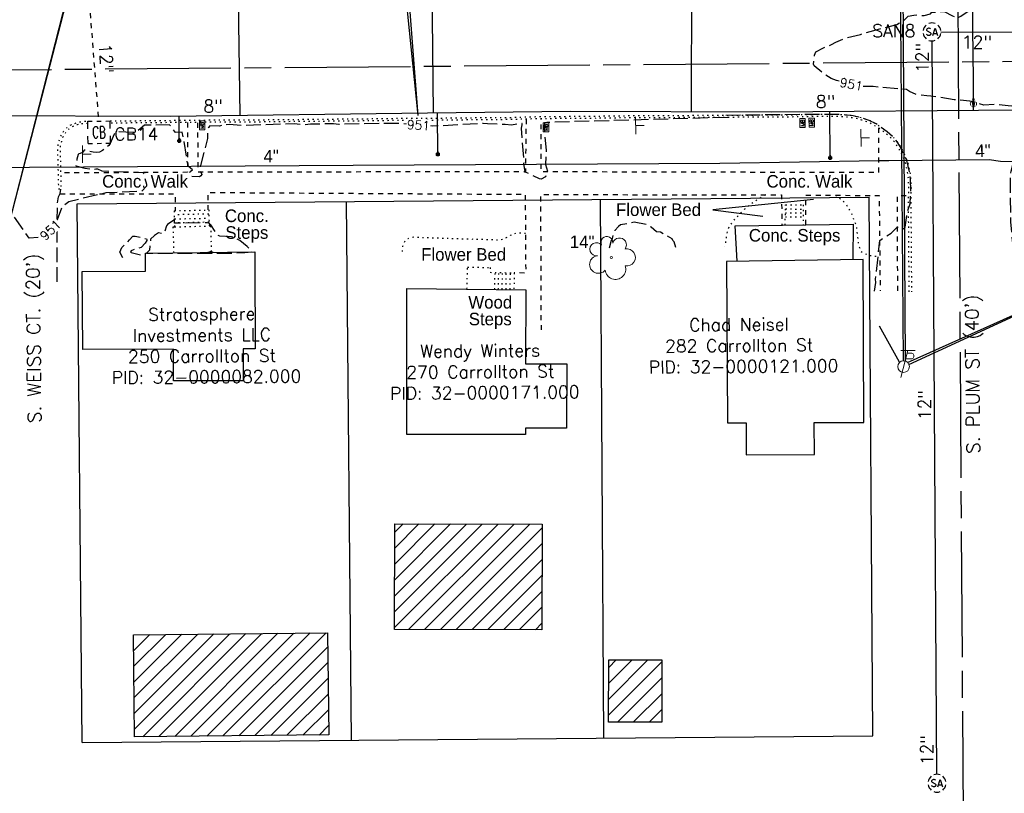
# Model space of a CAD drawing. Extents: x 2300122 to 2305194, y 360020 to 364238.
# Tile 24 of 93: x 2302410 to 2302630, y 360834 to 361006. Entities that reach past the tile are written whole.
import ezdxf
from ezdxf.enums import TextEntityAlignment as Align

# ---------------------------------------------------------------- set-up
doc = ezdxf.new("R2010")
doc.units = 0
doc.header["$LTSCALE"] = 20
doc.header["$MEASUREMENT"] = 0
doc.set_wipeout_variables(frame=1)
for name, pattern in [('CL', [2, 0.3, -0.15, 1.4, -0.15]), ('gasex', [0]), ('OhDOT_USTN1', [0.055, 0.014, -0.041]), ('OhDOT_USTN2', [0.11, 0.069, -0.041]), ('OhDOT_USTN3', [0.22, 0.165, -0.055]), ('OhDOT_USTN5', [0.11, 0.055, -0.055]), ('ohelecex', [0]), ('ohteleex', [0]), ('rowex', [0]), ('sanex', [0]), ('waterex', [0])]:
    doc.linetypes.add(name, pattern=pattern)
for name, color, linetype in [('BD_X_Building', 231, 'Continuous'), ('BD_X_Porch_or_Deck', 7, 'Continuous'), ('DR_X_Cells', 151, 'OhDOT_USTN2'), ('DR_X_Storm_Sewer', 151, 'OhDOT_USTN5'), ('DR_X_Text', 7, 'Continuous'), ('DT_X_Contour_Minor', 136, 'OhDOT_USTN3'), ('DT_X_Contour_Text', 7, 'Continuous'), ('DV_X_Property_Line', 7, 'Continuous'), ('PV_X_Curb', 120, 'OhDOT_USTN1'), ('PV_X_EOP', 7, 'OhDOT_USTN3'), ('PV_X_Steps', 120, 'OhDOT_USTN1'), ('PV_X_Text', 7, 'Continuous'), ('PV_X_Walk', 120, 'OhDOT_USTN5'), ('RD_P_Cells', 7, 'Continuous'), ('RD_X_Cells', 7, 'Continuous'), ('RW_X_CL', 6, 'CL'), ('RW_X_Fee_RW', 6, 'rowex'), ('RW_X_Text', 7, 'Continuous'), ('SN_X_Public', 3, 'Continuous'), ('SV_X_Text_Name', 7, 'Continuous'), ('UT_X_Electric_Cells', 1, 'Continuous'), ('UT_X_Gas', 2, 'gasex'), ('UT_X_Gas_Text', 7, 'Continuous'), ('UT_X_Overhead_Electric', 1, 'ohelecex'), ('UT_X_Overhead_Telecom', 30, 'ohteleex'), ('UT_X_Sanitary_Cells', 3, 'Continuous'), ('UT_X_Sanitary_Line', 3, 'sanex'), ('UT_X_Sanitary_Text', 7, 'Continuous'), ('UT_X_Water', 133, 'waterex'), ('UT_X_Water_Cells', 133, 'Continuous'), ('UT_X_Water_Text', 7, 'Continuous'), ('VG_X_Cells', 3, 'Continuous'), ('VG_X_Flower_Bed', 3, 'OhDOT_USTN1'), ('VG_X_Text', 7, 'Continuous')]:
    doc.layers.add(name, color=color, linetype=linetype)
doc.layers.add('RD_P_Cells (Construction)', color=7, linetype='Continuous', lineweight=0)
doc.styles.add('Simplex Normal (0.14)', font='Simplex.shx')
doc.styles.add('Straight Normal (0.14) Font 30', font='font30.shx', dxfattribs={"height": 0.14})
doc.styles.add('Straight-Normal', font='font30.shx', dxfattribs={"height": 0.14})

# ---------------------------------------------------------------- blocks, each defined once
blk = doc.blocks.new('smh')
at = {"linetype": 'Continuous', "flags": 128}
for points in [[(-0.33, 0.69), (-0.36, 0.71), (-0.4, 0.74), (-0.51, 0.78), (-0.65, 0.8), (-0.75, 0.8), (-0.79, 0.8), (-0.95, 0.76), (-1.09, 0.69), (-1.18, 0.59), (-1.2, 0.49), (-1.2, 0.41), (-1.18, 0.31), (-1.08, 0.22), (-0.38, -0.16), (-0.32, -0.21), (-0.29, -0.26), (-0.27, -0.33), (-0.27, -0.41), (-0.28, -0.48), (-0.29, -0.53), (-0.32, -0.6), (-0.34, -0.65), (-0.37, -0.69), (-0.41, -0.72), (-0.45, -0.75), (-0.5, -0.77), (-0.53, -0.79), (-0.65, -0.8), (-0.82, -0.8), (-0.94, -0.77), (-1.1, -0.69), (-1.2, -0.61)], [(0.21, -0.8), (0.71, 0.8), (1.2, -0.8)], [(1.08, -0.42), (0.34, -0.42)]]:
    blk.add_lwpolyline(points, dxfattribs=at)
at = {"linetype": 'Continuous'}
for start, end in [(130.0806, 170.0721), (70.0577, 110.1061), (10.0169, 50.0392), (190.0169, 230.0392), (250.0577, 290.0473), (310.0114, 350.0264)]:
    blk.add_arc((0, 0), 2, start, end, dxfattribs=at)
blk = doc.blocks.new('ODOT SANITARY MANHOLE')
blk.add_blockref('smh', (0, 0))
blk = doc.blocks.new('GCB-X')
at = {"layer": 'DR_X_Cells', "color": 121, "linetype": 'Continuous'}
for p, q in [((-0.0625, 0.0375), (-0.0375, 0.0375)), ((-0.0625, 0.0125), (-0.0625, 0.0375)), ((-0.0125, 0.0375), (0.0125, 0.0375)), ((0.0375, 0.0375), (0.0625, 0.0375)), ((0.0625, 0.0125), (0.0625, 0.0375)), ((0.0227, 0.0195), (0.0067, 0.0195)), ((0.0067, 0.0195), (0.0067, -0.0205)), ((0.0067, 0.0013), (0.0243, 0.0013)), ((-0.0625, -0.0375), (-0.0625, -0.0125)), ((0.0067, -0.0205), (0.0243, -0.0205)), ((0.0625, -0.0375), (0.0625, -0.0125)), ((-0.0625, -0.0375), (-0.0375, -0.0375)), ((-0.0125, -0.0375), (0.0125, -0.0375)), ((0.0375, -0.0375), (0.0625, -0.0375))]:
    blk.add_line(p, q, dxfattribs=at)
at = {"layer": 'DR_X_Cells', "color": 121, "linetype": 'Continuous', "extrusion": (0, 0, -1)}
for centre, radius, start, end in [((-0.014, 0), 0.0458, 344.8107, 15.1893), ((0.0184, 0.0074), 0.0127, 21.5603, 158.4397), ((-0.0198, 0.0101), 0.00986, 106.9987, 243.1793), ((-0.0199, -0.0096), 0.0117, 112.0547, 247.9453)]:
    blk.add_arc(centre, radius, start, end, dxfattribs=at)
at = {"layer": 'DR_X_Cells', "color": 121, "linetype": 'Continuous'}
blk.add_arc((-0.0184, -0.0073), 0.0127, 201.5603, 338.4397, dxfattribs=at)
blk = doc.blocks.new('ODOT STORM CATCH BASIN SQUARE')
blk.add_blockref('GCB-X', (0, 0))
blk = doc.blocks.new('TREE')
at = {"layer": 'VG_X_Cells', "color": 3, "linetype": 'Continuous', "lineweight": 0}
blk.add_circle((0, 0), 0.012, dxfattribs=at)
for centre, radius, start, end in [((-0.049, 0.168), 0.0658, 354.0047, 205.9741), ((-0.165, 0.093), 0.0735, 39.0625, 279.5412), ((0.091, 0.141), 0.0776, 323.83, 165.0376), ((-0.143, -0.077), 0.0987, 96.1722, 320.5737), ((0.173, 0.002), 0.0957, 259.1453, 101.4596), ((0.047, -0.13), 0.114, 184.9476, 19.4572)]:
    blk.add_arc(centre, radius, start, end, dxfattribs=at)
blk = doc.blocks.new('SGN1P_anno')
at = {"layer": 'SN_X_Public', "color": 3, "linetype": 'Continuous', "lineweight": 0}
for p, q in [((0, 0), (-0.96, 0)), ((0, 0.96), (0, -0.96))]:
    blk.add_line(p, q, dxfattribs=at)
blk = doc.blocks.new('MBP')
at = {"layer": 'RD_P_Cells', "color": 230, "linetype": 'Continuous', "lineweight": 13, "flags": 128}
blk.add_lwpolyline([(-0.1, 0.061), (0.1, 0.061), (0.1, -0.061), (-0.1, -0.061), (-0.1, 0.061)], close=True, dxfattribs=at)
for points in [[(-0.065, -0.04), (-0.065, 0.04), (-0.036, -0.04), (-0.008, 0.04), (-0.008, -0.04)], [(0.051, 0.003), (0.054, 0.007), (0.056, 0.009), (0.057, 0.01), (0.058, 0.012), (0.059, 0.014), (0.06, 0.016), (0.061, 0.02), (0.061, 0.022), (0.061, 0.025), (0.061, 0.029), (0.059, 0.032), (0.057, 0.034), (0.054, 0.037), (0.052, 0.038), (0.05, 0.039), (0.047, 0.04), (0.016, 0.04), (0.016, -0.04), (0.051, -0.04), (0.055, -0.037), (0.059, -0.034), (0.062, -0.029), (0.064, -0.024), (0.065, -0.018), (0.065, -0.014), (0.064, -0.01), (0.061, -0.005), (0.058, -0.001), (0.051, 0.003), (0.016, 0.003)]]:
    blk.add_lwpolyline(points, dxfattribs=at)
at = {"layer": 'RD_P_Cells (Construction)', "color": 230, "linetype": 'Continuous', "lineweight": 30}
blk.add_point((0, 0), dxfattribs=at)
blk = doc.blocks.new('ODOT MISC MAILBOX')
blk.add_blockref('MBP', (0, 0))
blk = doc.blocks.new('WSS')
at = {"layer": 'Defpoints', "color": 133, "linetype": 'Continuous', "lineweight": 30}
blk.add_point((0, 0), dxfattribs=at)
at = {"layer": 'UT_X_Water_Cells', "color": 133, "linetype": 'Continuous', "lineweight": 0}
for p, q in [((0.032, 0.106), (-0.032, 0.106)), ((0, 0.074), (0, 0.138)), ((0.02, 0.008), (0.055, -0.01))]:
    blk.add_line(p, q, dxfattribs=at)
at = {"layer": 'UT_X_Water_Cells', "color": 133, "linetype": 'Continuous', "lineweight": 0, "flags": 128}
for points in [[(-0.059, 0.045), (-0.074, 0.03), (-0.074, -0.03), (-0.059, -0.045)], [(-0.055, 0.035), (-0.041, -0.041), (-0.027, 0.035), (-0.013, -0.041), (0.001, 0.035)], [(0.045, 0.059), (0.03, 0.074), (-0.03, 0.074), (-0.045, 0.059)], [(0.059, -0.045), (0.074, -0.03), (0.074, 0.03), (0.059, 0.045)], [(-0.045, -0.059), (-0.03, -0.074), (0.03, -0.074), (0.045, -0.059)]]:
    blk.add_lwpolyline(points, dxfattribs=at)
at = {"layer": 'UT_X_Water_Cells', "color": 133, "linetype": 'Continuous', "lineweight": 0, "extrusion": (0, 0, -1)}
for centre, radius, start, end in [((-0.028, 0.02), 0.0135, 303.6324, 53.7413), ((-0.039, -0.005), 0.04, 61.3463, 118.6537), ((-0.037, -0.009), 0.0316, 235.6037, 316.3305), ((-0.044, -0.022), 0.017, 132.0642, 228.5117)]:
    blk.add_arc(centre, radius, start, end, dxfattribs=at)
blk = doc.blocks.new('WGV')
at = {"layer": 'Defpoints', "color": 133, "linetype": 'Continuous', "lineweight": 30}
blk.add_point((0, 0), dxfattribs=at)
at = {"layer": 'UT_X_Water_Cells', "color": 133, "linetype": 'Continuous', "lineweight": 0}
for p, q in [((0.032, 0.102), (-0.032, 0.102)), ((0, 0.07), (0, 0.134))]:
    blk.add_line(p, q, dxfattribs=at)
at = {"layer": 'UT_X_Water_Cells', "color": 133, "linetype": 'Continuous', "lineweight": 0, "flags": 128}
blk.add_lwpolyline([(-0.032, 0.041), (-0.016, -0.045), (0, 0.041), (0.016, -0.045), (0.032, 0.041)], dxfattribs=at)
at = {"layer": 'UT_X_Water_Cells', "color": 133, "linetype": 'Continuous', "lineweight": 0, "extrusion": (0, 0, -1)}
blk.add_arc((0, 0), 0.07, 330.0184, 29.9816, dxfattribs=at)
at = {"layer": 'UT_X_Water_Cells', "color": 133, "linetype": 'Continuous', "lineweight": 0}
for start, end in [(60.0184, 120.0157), (330.0184, 29.9816), (239.9843, 299.9816)]:
    blk.add_arc((0, 0), 0.07, start, end, dxfattribs=at)
blk = doc.blocks.new('ODOT Elec Tele Pole')
at = {"layer": 'UT_X_Electric_Cells', "linetype": 'Continuous', "lineweight": 13}
for p, q in [((0.128, 0.18), (-0.032, 0.18)), ((0.048, 0.18), (-0.032, -0.12)), ((0.04, 0.15), (0.083, 0.15)), ((0.023, 0.086), (0.083, 0.086))]:
    blk.add_line(p, q, dxfattribs=at)
at = {"layer": 'UT_X_Electric_Cells', "linetype": 'Continuous', "lineweight": 0}
blk.add_circle((0, 0), 0.065, dxfattribs=at)
at = {"layer": 'UT_X_Electric_Cells', "linetype": 'Continuous', "lineweight": 13, "extrusion": (0, 0, -1)}
blk.add_arc((-0.083, 0.118), 0.0319, 88.8767, 271.1233, dxfattribs=at)

msp = doc.modelspace()

# ---------------------------------------------------------------- hatches: boundary and pattern name
at = {"layer": 'BD_X_Building'}
h = msp.add_hatch(dxfattribs=at)
h.set_pattern_fill('ANSI31', color=256, scale=20)
h.paths.add_polyline_path([(2302494, 360893.79), (2302526.83, 360893.73), (2302526.79, 360870.21), (2302493.97, 360870.27)])
h = msp.add_hatch(dxfattribs=at)
h.set_pattern_fill('ANSI31', color=256, scale=20)
h.paths.add_polyline_path([(2302435.73, 360869.08), (2302479.04, 360869.53), (2302479.27, 360846.77), (2302435.96, 360846.33)])
h = msp.add_hatch(dxfattribs=at)
h.set_pattern_fill('ANSI31', color=256, scale=20)
h.paths.add_polyline_path([(2302541.69, 360863.5), (2302553.51, 360863.48), (2302553.49, 360849.6), (2302541.67, 360849.62)])

# ---------------------------------------------------------------- linework, layer by layer
for points in [[(2302462.87, 360932.77), (2302460.21, 360932.76), (2302460.24, 360925.69), (2302444.71, 360925.63), (2302444.68, 360932.69), (2302424.48, 360932.61), (2302424.34, 360950), (2302438.46, 360950.09), (2302438.41, 360954.1), (2302462.83, 360954.38), (2302462.79, 360951.47), (2302462.87, 360932.77)], [(2302572.3, 360916.3), (2302572.32, 360909.2), (2302587.52, 360909.25), (2302587.49, 360916.36), (2302598.57, 360916.4), (2302598.43, 360952.73), (2302567.91, 360952.28), (2302568.16, 360916.29), (2302572.3, 360916.3)], [(2302523.13, 360913.67), (2302496.66, 360913.71), (2302496.71, 360946.21), (2302523.18, 360945.97), (2302523.15, 360929.48), (2302532.33, 360929.47), (2302532.31, 360915.08), (2302523.13, 360915.09), (2302523.13, 360913.67)], [(2302494, 360893.79), (2302526.83, 360893.73), (2302526.79, 360870.21), (2302493.97, 360870.27)], [(2302435.73, 360869.08), (2302479.04, 360869.53), (2302479.27, 360846.77), (2302435.96, 360846.33)], [(2302541.69, 360863.5), (2302553.51, 360863.48), (2302553.49, 360849.6), (2302541.67, 360849.62)]]:
    msp.add_lwpolyline(points, close=True, dxfattribs=at)
at = {"layer": 'BD_X_Porch_or_Deck'}
msp.add_lwpolyline([(2302570.32, 360952.33), (2302569.86, 360960.21), (2302596.16, 360960.56), (2302596.1, 360952.7)], dxfattribs=at)
at = {"layer": 'DR_X_Storm_Sewer', "flags": 128}
msp.add_lwpolyline([(2302426.1, 361007.55), (2302427.98, 360983.52)], dxfattribs=at)
at = {"layer": 'DT_X_Contour_Minor', "flags": 128}
for points, elevation in [([(2302632.43, 360945.61), (2302632.47, 360946.49), (2302631.83, 360955.67), (2302631.31, 360961.12), (2302631.22, 360966.39), (2302631.25, 360971.07), (2302631.35, 360972.37), (2302631.83, 360974.09), (2302632.34, 360975.17), (2302632.48, 360975.32), (2302632.92, 360975.34), (2302634.28, 360976.15), (2302634.92, 360977.16), (2302634.88, 360977.89), (2302635.76, 360979.01), (2302637.7, 360980.88), (2302638.09, 360981.51), (2302639.29, 360982.43), (2302640.75, 360983.31), (2302641.06, 360983.58), (2302640.35, 360984.26), (2302637.35, 360986.73), (2302634.3, 360987.36), (2302633.57, 360987.37), (2302631.35, 360986.86), (2302628.3, 360987.24), (2302625.27, 360987.08), (2302622.17, 360988), (2302618.71, 360988.3), (2302613.51, 360989.11), (2302612.56, 360989.15), (2302610.25, 360989.46), (2302608.7, 360990.15), (2302608.03, 360990.55), (2302600.61, 360991.21), (2302597.94, 360991.28), (2302596.2, 360991.62), (2302592.45, 360992.59), (2302591.24, 360992.99), (2302589.34, 360994.27), (2302587.48, 360995.88), (2302587.34, 360996.21), (2302587.43, 360997.51), (2302587.57, 360998.2), (2302587.85, 360998.98), (2302589.53, 360999.86), (2302591.37, 361000.58), (2302592.27, 361001.11), (2302594.51, 361002.08), (2302597.81, 361002.86), (2302600.76, 361003.73), (2302605.93, 361005.05), (2302607.47, 361005.96), (2302608.43, 361006.88), (2302609.66, 361007.12), (2302610.53, 361007.19), (2302611.29, 361007.07), (2302612, 361007.1), (2302613.44, 361007.4), (2302613.71, 361007.78), (2302616.43, 361007.97), (2302618.3, 361007.01), (2302619.38, 361006.59), (2302620.13, 361006.89), (2302622.25, 361008.32), (2302622.36, 361008.49), (2302625.05, 361010.27), (2302625.89, 361010.63), (2302628.21, 361011.38), (2302631.12, 361011.81), (2302633.42, 361011.82), (2302634.53, 361011.75), (2302637.16, 361010.71), (2302641.73, 361009.57), (2302643.37, 361009.93), (2302644.52, 361009.57), (2302645.34, 361009.22), (2302646.55, 361008.41), (2302646.57, 361008.21), (2302649.04, 361007.06), (2302650.82, 361007.22), (2302653.07, 361007.25), (2302655.03, 361008.72), (2302656.15, 361008.83), (2302657.34, 361009.08), (2302658.8, 361009.51), (2302659.87, 361009.94), (2302659.94, 361010.1), (2302658.89, 361010.26), (2302648.52, 361009.9), (2302647.02, 361010.18), (2302643.26, 361011.22), (2302640.68, 361012.43), (2302639.06, 361013.48), (2302637, 361015.18), (2302635.45, 361016.71), (2302635.37, 361017.23), (2302635.4, 361017.55), (2302635.33, 361017.72), (2302634.93, 361017.94), (2302634.72, 361018.23), (2302634.97, 361018.84), (2302634.83, 361019.52), (2302634.52, 361020.33), (2302635.07, 361022.13), (2302634.28, 361022.65), (2302633.29, 361023.52), (2302633.05, 361024.58), (2302632.93, 361024.77), (2302631.6, 361025.37), (2302631.11, 361026.66), (2302630.94, 361027.81), (2302630.49, 361028.81), (2302630.37, 361031.06), (2302630.32, 361036.22), (2302630.38, 361036.91), (2302630.36, 361042.51), (2302630.49, 361044.3), (2302630.45, 361044.69), (2302630.34, 361044.91), (2302630.23, 361044.94), (2302629.69, 361044.57), (2302628.59, 361043.35), (2302625.68, 361043.2), (2302625.35, 361043.1), (2302624.46, 361041.66), (2302623.56, 361039.78), (2302622.29, 361038.01), (2302619.4, 361034.35), (2302618.63, 361035.14), (2302617.61, 361035.87), (2302616.4, 361036.21), (2302614.06, 361037.99), (2302613.81, 361038.27), (2302612.8, 361040.51), (2302611.67, 361042.5), (2302611.22, 361043.6)], 951), ([(2302600.91, 360945.67), (2302601.23, 360947.59), (2302601.18, 360948.29), (2302602.08, 360956.92), (2302604.6, 360958.6), (2302605.97, 360959.9), (2302606.2, 360959.93), (2302607.41, 360959.52), (2302607.74, 360959.89), (2302608.2, 360963.19), (2302608.88, 360965.07), (2302609.03, 360968.04), (2302608.97, 360970.52), (2302608.8, 360971.86), (2302608.15, 360974.72), (2302606.66, 360977.84), (2302605.94, 360978.95), (2302604.96, 360980.08), (2302603.74, 360981.16), (2302601.29, 360982.92), (2302599.76, 360983.68), (2302597.8, 360984.33), (2302596.19, 360984.7), (2302593.28, 360985.01), (2302589.04, 360985.04), (2302567.73, 360984.79), (2302568.33, 360984.62), (2302568.32, 360984.36), (2302527.88, 360983.24), (2302527.37, 360983.15), (2302527.29, 360981.8), (2302527.74, 360977.04), (2302527.58, 360973.86), (2302528.08, 360972.17), (2302527.58, 360971.09), (2302526.6, 360970.62), (2302526.29, 360970.66), (2302523.1, 360972.17), (2302522.9, 360972.21), (2302523.09, 360972.25), (2302522.8, 360974.12), (2302522.85, 360974.29), (2302522.25, 360981.95), (2302522.39, 360982.73), (2302522.37, 360983), (2302522.14, 360983.04), (2302520, 360982.6), (2302518.64, 360982.78), (2302514.68, 360982.9), (2302513.72, 360983.03), (2302502.45, 360982.38), (2302494.75, 360983), (2302491.66, 360983.02), (2302481.53, 360982.79), (2302480.34, 360982.94), (2302475.18, 360982.85), (2302473.74, 360982.67), (2302471.56, 360982.94), (2302459.87, 360982.55), (2302457.12, 360982.77), (2302456.41, 360982.72), (2302454.93, 360982.44), (2302452.76, 360982.51), (2302452.48, 360982.1), (2302452.32, 360981.58), (2302452.25, 360979.67), (2302450.45, 360972.58), (2302450.54, 360972.34), (2302450.78, 360972.19), (2302451.01, 360971.65), (2302450.8, 360971.33), (2302450.5, 360971.1), (2302448.72, 360971.17), (2302448.52, 360971.41), (2302448.35, 360972.09), (2302448.39, 360972.3), (2302448.93, 360972.7), (2302447.96, 360973.48), (2302447.92, 360974.01), (2302447.79, 360974.23), (2302447.05, 360979.15), (2302446.58, 360981.1), (2302445.12, 360980.97), (2302444, 360982.46), (2302443.76, 360982.67), (2302438.95, 360982.66), (2302438.24, 360982.6), (2302436.43, 360981.14), (2302435.64, 360980.97), (2302432.22, 360981.15), (2302431.84, 360981.08), (2302431.46, 360980.63), (2302430.53, 360978.54), (2302430.24, 360978.09), (2302428.83, 360977), (2302428.2, 360976.62), (2302427.47, 360976.57), (2302426.74, 360976.64), (2302424.76, 360977.07), (2302424.4, 360976.57), (2302423.9, 360976.29), (2302423.59, 360976.21), (2302423.42, 360976.06), (2302423.14, 360975.03), (2302423.13, 360974.46), (2302422.89, 360973.59), (2302424.89, 360973.08), (2302426.73, 360972.76), (2302427.34, 360972.92), (2302427.72, 360972.93), (2302428.7, 360972.42), (2302438.42, 360972.08), (2302437.95, 360971.95), (2302438.66, 360969.45), (2302438.69, 360969.07), (2302437.57, 360967.92), (2302429.57, 360967.53), (2302421.33, 360965.57), (2302420.22, 360964.73), (2302419.83, 360964.33), (2302418.78, 360961.54), (2302417.24, 360959.24), (2302416.47, 360958.46), (2302415.4, 360957.7), (2302412.51, 360957.44), (2302409.11, 360962.29), (2302407.46, 360964.33), (2302406.67, 360964.82), (2302406.65, 360964.7), (2302406.62, 360964.95), (2302406.36, 360965.33), (2302405.4, 360965.54), (2302396.6, 360966.86), (2302396.39, 360966.96), (2302396.34, 360968.81), (2302396.25, 360969.1), (2302394.48, 360970.19), (2302393.17, 360970.89), (2302392.14, 360971.63), (2302392.01, 360971.94), (2302392.14, 360972.12), (2302392.62, 360972.35), (2302394.2, 360972.62), (2302398.94, 360973.09), (2302404.42, 360973.75), (2302404.08, 360974.74), (2302404.76, 360977.65), (2302404.73, 360978.02), (2302404.57, 360978.53), (2302404.39, 360978.8), (2302404.09, 360979.03), (2302400.54, 360979.79), (2302398.71, 360980.49), (2302396.81, 360980.44), (2302395.72, 360980.22), (2302394.86, 360980.15), (2302393.35, 360980.23), (2302391.33, 360979.97), (2302389.58, 360980.29), (2302389.23, 360980.24), (2302388.83, 360979.14), (2302387.41, 360973.37), (2302386.37, 360973.37), (2302385.56, 360973.56), (2302385.16, 360974.27), (2302384.06, 360977.2), (2302383.49, 360979.79), (2302383.04, 360980.28), (2302382.55, 360980.63), (2302381.54, 360980.58), (2302378.62, 360980.68), (2302376.96, 360981.41), (2302373.98, 360981.28), (2302373.02, 360980.52), (2302371.94, 360980.5), (2302371.06, 360980.64), (2302369.98, 360980.61), (2302368.5, 360980.89), (2302360.26, 360980.86), (2302358.84, 360981.28), (2302356.78, 360981.23), (2302355.32, 360980.82), (2302354.28, 360980.86), (2302352.89, 360980.31), (2302351.9, 360980.29), (2302349.36, 360979.78), (2302348.66, 360979.78), (2302345.98, 360979.44), (2302345.71, 360979.6), (2302344.02, 360979.06), (2302343.6, 360979.02), (2302343.19, 360979.17), (2302342.13, 360979.87), (2302340.88, 360979.72), (2302336.54, 360980.18), (2302334.61, 360979.62), (2302333.93, 360979.69), (2302333.58, 360979.63), (2302331.11, 360978.22), (2302330.65, 360978.02), (2302330.52, 360978.04), (2302330.54, 360977.07), (2302330.68, 360976.51), (2302331.94, 360974.75), (2302333.07, 360974.23), (2302332.96, 360974.04), (2302339.18, 360971.68), (2302342.32, 360973.73), (2302342.6, 360973.73), (2302343.52, 360973.41), (2302345.39, 360973.43), (2302349.15, 360972.09), (2302349.31, 360971.87), (2302361.38, 360971.9), (2302363.32, 360971.78), (2302367.14, 360970.48), (2302368.06, 360970.36), (2302371.32, 360970.66), (2302376.04, 360971.9), (2302379.54, 360972.02), (2302379.76, 360971.92), (2302379.48, 360969.09), (2302379.36, 360968.56), (2302379.14, 360968.27), (2302378.01, 360968.35), (2302377.74, 360968.28), (2302375.63, 360966.89), (2302372.92, 360966.75), (2302372.63, 360966.67), (2302362.34, 360966.44), (2302352.63, 360966.38), (2302352.39, 360966.5), (2302351.9, 360966.55), (2302342.74, 360966.45), (2302335.82, 360966.5), (2302333.21, 360966.32), (2302333.04, 360965.87), (2302332.86, 360964.64), (2302331.2, 360966.08), (2302330.12, 360966.09), (2302329.27, 360966.22), (2302310.05, 360966.03), (2302301.83, 360965.68), (2302300.6, 360965.7), (2302299.14, 360965.6), (2302287.43, 360965.63), (2302281.81, 360965.46), (2302280.56, 360965.1), (2302279.78, 360964.73), (2302279.08, 360964.75), (2302278.89, 360964.6), (2302278.9, 360964.89), (2302272.48, 360964.78), (2302272.46, 360964.47), (2302272.2, 360964.61), (2302272.23, 360964.47), (2302271.65, 360964.4), (2302271.16, 360964.7), (2302269.58, 360965.41), (2302264.77, 360965.39), (2302259.67, 360965.26), (2302257.94, 360965.11), (2302256.44, 360965.18), (2302249.23, 360964.86), (2302243.14, 360964.39), (2302242.27, 360963.72), (2302241.82, 360963.22), (2302241.67, 360962.79), (2302241.76, 360957.89), (2302241.48, 360956.68), (2302241.37, 360954.99), (2302241.33, 360947.84), (2302241.58, 360943.73), (2302241.43, 360941.79)], 951), ([(2302556.61, 360955.39), (2302556.26, 360956.63), (2302555.98, 360956.93), (2302555.8, 360957.27), (2302553.24, 360958.77), (2302552.33, 360958.88), (2302551.13, 360959.91), (2302550.1, 360960.46), (2302547.32, 360961), (2302544.29, 360960.4), (2302543.88, 360960.07), (2302543.08, 360959.15), (2302542.73, 360958.54), (2302542.38, 360957.04), (2302542.21, 360956.91), (2302541.79, 360955.23)], 951), ([(2302433.37, 360953.1), (2302432.7, 360954.33), (2302433.13, 360955.34), (2302434.91, 360957.07), (2302435.65, 360957.88), (2302436.15, 360957.91), (2302437.93, 360957.56), (2302438.65, 360957.27), (2302438.75, 360957.16), (2302438.74, 360956.96), (2302438.37, 360956.35), (2302437.48, 360955.38), (2302436.17, 360955.07), (2302435.28, 360954.61), (2302435.09, 360954.42), (2302435.24, 360954.29), (2302438.42, 360953.41)], 952)]:
    msp.add_lwpolyline(points, dxfattribs=dict(at, elevation=elevation))
for points, elevation in [([(2302444.73, 360961.43), (2302443.31, 360960.48), (2302443.13, 360960.2), (2302442.67, 360958.81), (2302442.47, 360958.45), (2302441.33, 360958.63), (2302440.46, 360958.07), (2302439.58, 360957.2), (2302439.32, 360954.8), (2302438.68, 360954.1), (2302457.33, 360954.12), (2302460.56, 360954.24), (2302462.13, 360954.42), (2302462.02, 360954.68), (2302461.09, 360955.61), (2302459.45, 360956.95), (2302457.64, 360957.77), (2302455.01, 360957.93), (2302454.58, 360958.03), (2302453.02, 360960.41), (2302452.9, 360960.39), (2302452.6, 360960.79), (2302452.19, 360960.9), (2302445.85, 360960.77), (2302444.92, 360960.82), (2302444.9, 360961.73), (2302444.73, 360961.43)], 952), ([(2302453.18, 360954.45), (2302453.5, 360954.29), (2302452.37, 360954.28), (2302453.1, 360954.55), (2302453.18, 360954.45)], 953)]:
    msp.add_lwpolyline(points, close=True, dxfattribs=dict(at, elevation=elevation))
at = {"layer": 'DV_X_Property_Line'}
for points in [[(2302539.76, 360966.07), (2302540.54, 360846.07)], [(2302483.19, 360965.6), (2302484.31, 360845.6)]]:
    msp.add_lwpolyline(points, dxfattribs=at)
at = {"layer": 'PV_X_Curb', "flags": 128}
for points in [[(2302425.57, 360982.99), (2302425.45, 360982.99), (2302425.34, 360983.04), (2302424.42, 360982.95), (2302423.67, 360982.81), (2302423.18, 360982.68), (2302422.63, 360982.49), (2302422.06, 360982.26), (2302421.69, 360982.05), (2302421.34, 360981.77), (2302420.97, 360981.38), (2302420.58, 360980.91), (2302420.28, 360980.43), (2302420, 360979.91), (2302419.69, 360979.01), (2302419.5, 360978.32), (2302419.43, 360977.82), (2302419.41, 360977.42), (2302419.4, 360977.02), (2302419.47, 360974.57), (2302419.61, 360968.38), (2302419.11, 360968.37), (2302418.97, 360974.55), (2302418.9, 360977.01), (2302418.91, 360977.43), (2302418.93, 360977.87), (2302419.01, 360978.42), (2302419.21, 360979.15), (2302419.54, 360980.11), (2302419.84, 360980.68), (2302420.18, 360981.21), (2302420.59, 360981.71), (2302421, 360982.14), (2302421.41, 360982.47), (2302421.85, 360982.71), (2302422.46, 360982.96), (2302423.03, 360983.15), (2302423.55, 360983.3), (2302424.35, 360983.45), (2302425.44, 360983.55), (2302425.57, 360983.49)], [(2302430.56, 360983.56), (2302430.75, 360983.56), (2302436.6, 360983.63), (2302442.06, 360983.67), (2302442.16, 360983.66), (2302442.31, 360983.67), (2302445.02, 360983.72), (2302448.14, 360983.72), (2302449.89, 360983.76), (2302452.11, 360983.78), (2302455.62, 360983.8), (2302458.27, 360983.81), (2302460.71, 360983.78), (2302462.67, 360983.8), (2302465.41, 360983.86), (2302467.34, 360983.88), (2302472.99, 360983.93), (2302480.41, 360984), (2302488.66, 360984.08), (2302494.8, 360984.16), (2302502.72, 360984.2), (2302512.72, 360984.31), (2302513.53, 360984.32), (2302519.64, 360984.36), (2302521.43, 360984.43), (2302526.35, 360984.55), (2302536.35, 360984.63), (2302538.52, 360984.65), (2302546.54, 360984.76), (2302549.66, 360984.78), (2302554.97, 360984.79), (2302563.96, 360984.84), (2302571.19, 360984.88), (2302581.19, 360984.92), (2302584.85, 360984.99), (2302589.02, 360985.07), (2302591.99, 360985.05), (2302592.91, 360985.05), (2302594.1, 360984.99), (2302595.64, 360984.82), (2302596.66, 360984.65), (2302598.25, 360984.24), (2302599.93, 360983.64), (2302601.29, 360982.94), (2302602.94, 360981.83), (2302604.09, 360980.91), (2302605.05, 360980.02), (2302605.95, 360978.97), (2302606.61, 360977.99), (2302607.61, 360976.05), (2302608.12, 360974.91), (2302608.35, 360974.16), (2302608.68, 360972.75), (2302608.91, 360971.32), (2302609, 360970.48), (2302609.04, 360969.47), (2302609.08, 360968.07), (2302609.04, 360967.53), (2302609.04, 360967.47), (2302609.04, 360967.27), (2302608.98, 360966.1), (2302609.02, 360962.03), (2302609.07, 360959), (2302609.07, 360957.69), (2302609.08, 360954.51), (2302609.12, 360950.87), (2302609.18, 360945.49)], [(2302608.68, 360945.49), (2302608.62, 360950.86), (2302608.58, 360954.5), (2302608.57, 360957.69), (2302608.57, 360958.99), (2302608.52, 360962.02), (2302608.48, 360966.11), (2302608.54, 360967.28), (2302608.54, 360967.47), (2302608.54, 360967.55), (2302608.58, 360968.08), (2302608.54, 360969.46), (2302608.5, 360970.45), (2302608.42, 360971.25), (2302608.19, 360972.65), (2302607.87, 360974.03), (2302607.65, 360974.74), (2302607.16, 360975.83), (2302606.18, 360977.74), (2302605.55, 360978.67), (2302604.69, 360979.68), (2302603.76, 360980.53), (2302602.64, 360981.43), (2302601.03, 360982.51), (2302599.73, 360983.18), (2302598.11, 360983.76), (2302596.56, 360984.16), (2302595.58, 360984.32), (2302594.06, 360984.49), (2302592.89, 360984.55), (2302591.99, 360984.55), (2302589.03, 360984.57), (2302584.86, 360984.49), (2302581.19, 360984.42), (2302571.19, 360984.38), (2302563.97, 360984.34), (2302554.97, 360984.29), (2302549.66, 360984.28), (2302546.54, 360984.26), (2302538.53, 360984.15), (2302536.35, 360984.13), (2302526.36, 360984.05), (2302521.45, 360983.93), (2302519.66, 360983.86), (2302513.54, 360983.82), (2302512.72, 360983.81), (2302502.72, 360983.7), (2302494.81, 360983.66), (2302488.66, 360983.58), (2302480.42, 360983.5), (2302472.99, 360983.43), (2302467.35, 360983.38), (2302465.41, 360983.36), (2302462.68, 360983.3), (2302460.71, 360983.28), (2302458.27, 360983.31), (2302455.62, 360983.3), (2302452.12, 360983.28), (2302449.9, 360983.26), (2302448.14, 360983.22), (2302445.02, 360983.22), (2302442.33, 360983.17), (2302442.15, 360983.16), (2302442.04, 360983.17), (2302436.61, 360983.13), (2302430.76, 360983.06), (2302430.57, 360983.06)]]:
    msp.add_lwpolyline(points, dxfattribs=at)
at = {"layer": 'PV_X_EOP', "flags": 128}
msp.add_lwpolyline([(2302418.76, 360947.7), (2302418.76, 360957.7), (2302418.76, 360961.56), (2302418.85, 360965.35), (2302419.08, 360966.67), (2302419.43, 360967.43), (2302419.54, 360968.38)], dxfattribs=at)
at = {"layer": 'PV_X_Steps'}
for points in [[(2302581.02, 360960.36), (2302581.08, 360964.88), (2302585.04, 360964.86), (2302585.02, 360960.41)], [(2302581.07, 360963.96), (2302585.03, 360963.93)], [(2302444.8, 360954.21), (2302444.62, 360959.95), (2302444.95, 360959.96), (2302444.89, 360963.58), (2302452.54, 360963.73), (2302452.62, 360960.17), (2302452.94, 360960.18), (2302453.11, 360954.29)], [(2302452.56, 360962.82), (2302444.91, 360962.66)], [(2302444.92, 360961.74), (2302452.58, 360961.91)], [(2302581.05, 360962.22), (2302585.02, 360962.2)], [(2302581.06, 360963.08), (2302585.03, 360963.06)], [(2302452.6, 360961.01), (2302444.94, 360960.81)], [(2302444.95, 360959.96), (2302452.62, 360960.17)], [(2302510.09, 360946.09), (2302510.24, 360951), (2302515.27, 360950.92), (2302515.25, 360949.84), (2302520.62, 360949.72), (2302520.55, 360946)], [(2302516.26, 360946.03), (2302516.36, 360949.82)], [(2302517.08, 360946.03), (2302517.17, 360949.8)], [(2302517.93, 360946.02), (2302518.02, 360949.78)], [(2302518.8, 360946.01), (2302518.85, 360949.76)], [(2302519.72, 360946), (2302519.77, 360949.74)]]:
    msp.add_lwpolyline(points, dxfattribs=at)
at = {"layer": 'PV_X_Walk', "flags": 128}
for points in [[(2302523.27, 360983.98), (2302523.14, 360973.99), (2302523.11, 360972.23), (2302513.11, 360972.22), (2302503.11, 360972.21), (2302493.11, 360972.2), (2302483.11, 360972.19), (2302473.11, 360972.18), (2302463.11, 360972.16), (2302453.11, 360972.15), (2302450.18, 360972.15), (2302450.13, 360982.15), (2302450.12, 360983.26)], [(2302601.79, 360982), (2302601.79, 360972.05), (2302591.79, 360972.07), (2302581.79, 360972.1), (2302571.79, 360972.12), (2302561.79, 360972.14), (2302551.79, 360972.17), (2302541.79, 360972.19), (2302531.79, 360972.21), (2302526.62, 360972.23), (2302526.64, 360982.23), (2302526.65, 360984.05)], [(2302447.77, 360983.22), (2302447.77, 360973.22), (2302447.77, 360972.12), (2302437.78, 360972.07), (2302427.78, 360972.02), (2302419.58, 360971.98)], [(2302419.4, 360967.35), (2302429.49, 360967.34), (2302439.49, 360967.33), (2302445.03, 360967.32), (2302445.05, 360963.58)], [(2302452.39, 360963.73), (2302452.39, 360967.64), (2302462.39, 360967.58), (2302472.39, 360967.52), (2302482.39, 360967.46), (2302492.39, 360967.4), (2302502.39, 360967.34), (2302512.39, 360967.28), (2302522.39, 360967.22), (2302523.07, 360967.22), (2302523.18, 360949.67), (2302520.62, 360949.73)], [(2302526.67, 360937), (2302526.59, 360958.25), (2302526.59, 360967.18), (2302536.59, 360967.16), (2302546.59, 360967.14), (2302556.59, 360967.12), (2302566.59, 360967.1), (2302576.59, 360967.08), (2302580.2, 360967.07), (2302580.28, 360960.35)], [(2302585.65, 360960.42), (2302585.65, 360967.04), (2302595.65, 360966.99), (2302601.95, 360966.97), (2302602.06, 360956.97), (2302602.17, 360946.97), (2302602.19, 360945.69)], [(2302606.1, 360945.74), (2302606.07, 360955.74), (2302606.04, 360965.73), (2302606.04, 360966.92), (2302608.52, 360966.93)]]:
    msp.add_lwpolyline(points, dxfattribs=at)
at = {"layer": 'RW_X_CL'}
msp.add_lwpolyline([(2302618.61, 361141.06), (2302621.94, 360634.45)], dxfattribs=at)
msp.add_lwpolyline([(2301620.5, 360988.38), (2302813.5, 360998.36), (2302996.01, 360879.64, -0.010662), (2303005.84, 360872.94), (2303189.26, 360742.17), (2303189.26, 360742.17), (2303189.26, 360742.17)], format="xyb", dxfattribs=at)
at = {"layer": 'RW_X_Fee_RW'}
for points in [[(2302423.19, 360965.09), (2302599.75, 360966.57)], [(2302600.54, 360846.57), (2302599.75, 360966.57)], [(2302424.32, 360845.1), (2302600.54, 360846.57)]]:
    msp.add_lwpolyline(points, dxfattribs=at)
at = {"layer": 'RW_X_Fee_RW', "flags": 128}
msp.add_lwpolyline([(2302424.32, 360845.1), (2302423.19, 360965.09)], dxfattribs=at)
at = {"layer": 'UT_X_Gas', "flags": 128}
msp.add_lwpolyline([(2301785.07, 360965.84), (2301834.58, 360966.26), (2301890.96, 360965.66), (2301940.56, 360965.8), (2302089.03, 360970.48), (2302146.42, 360971.01), (2302218.43, 360971.17), (2302244.77, 360971.58), (2302336.27, 360972.95), (2302412.55, 360973.25), (2302484.74, 360973.72), (2302566.48, 360974.16), (2302601.93, 360974.79), (2302604.14, 360974.75), (2302626.51, 360974.99), (2302628.97, 360974.62), (2302717.16, 360974.52), (2302756.42, 360975.04), (2302799.52, 360974.51), (2302820.62, 360974.25), (2302893.5, 360942.02), (2302934.42, 360921.25), (2302951.33, 360915.32), (2302953.32, 360914.66), (2302988.71, 360910.65), (2302997.7, 360910.88), (2303008.44, 360913.73), (2303040.2, 360922.16), (2303083.87, 360922.34)], dxfattribs=at)
at = {"layer": 'UT_X_Overhead_Electric', "flags": 128}
for points in [[(2302606.6, 361025.26), (2302607.3, 360930.13)], [(2302496.75, 361015.57), (2302499.15, 360984.8)], [(2302608.3, 360929.76), (2302653.89, 360950.15)]]:
    msp.add_lwpolyline(points, dxfattribs=at)
at = {"layer": 'UT_X_Overhead_Electric', "elevation": 951.11, "flags": 128}
msp.add_lwpolyline([(2302403.4, 360942.59), (2302421.79, 361014.48)], dxfattribs=at)
at = {"layer": 'UT_X_Overhead_Telecom', "flags": 128}
for points in [[(2302607.13, 361025.3), (2302607.74, 360930.11)], [(2302496.03, 361015.49), (2302499.15, 360984.8)], [(2302608.6, 360929.33), (2302653.89, 360950.15)]]:
    msp.add_lwpolyline(points, dxfattribs=at)
at = {"layer": 'UT_X_Overhead_Telecom', "elevation": 951.11, "flags": 128}
msp.add_lwpolyline([(2302403.4, 360942.75), (2302421.92, 361014.46)], dxfattribs=at)
at = {"layer": 'UT_X_Overhead_Telecom', "linetype": 'Continuous', "flags": 128}
msp.add_lwpolyline([(2302606.52, 360929.79), (2302602, 360937.87)], dxfattribs=at)
at = {"layer": 'UT_X_Sanitary_Line', "flags": 128}
for points in [[(2302615.74, 361003.41), (2302763.55, 361003.18)], [(2302614.85, 360838.01), (2302613.75, 361001.41)]]:
    msp.add_lwpolyline(points, dxfattribs=at)
at = {"layer": 'UT_X_Water', "flags": 128}
for points in [[(2302622.97, 360985.94), (2302623.01, 360992.87), (2302622.85, 361004.12), (2302622.52, 361057.46)], [(2301588.16, 360971.57), (2301693.91, 360972.92), (2301741.31, 360974.09), (2301815.94, 360973.86), (2301817.06, 360977.05), (2301820.94, 360977.23), (2301821.85, 360973.92), (2301979.12, 360974.98), (2302179.16, 360983.42), (2302180.69, 360983.45), (2302239.19, 360983.93), (2302240.66, 360983.87), (2302265.44, 360983.9), (2302338.77, 360984.16), (2302401.55, 360984.8), (2302443.98, 360984.65), (2302501.33, 360985.4), (2302533.15, 360985.74), (2302577.98, 360985.63), (2302633.29, 360986.01), (2302635.83, 360986.11), (2302722.66, 360987.12), (2302816.05, 360978.7), (2302925.02, 360964.04), (2302931.11, 360963.52), (2303006.24, 360964.4)]]:
    msp.add_lwpolyline(points, dxfattribs=at)
at = {"layer": 'UT_X_Water'}
for points in [[(2302459.53, 360984.85), (2302459.13, 361015.62)], [(2302560.15, 360985.67), (2302560.22, 361015.62)], [(2302502.61, 360985.41), (2302502.31, 361013.64)], [(2302445.98, 360979.15), (2302445.91, 360984.67)], [(2302503.61, 360976.13), (2302503.51, 360985.42)], [(2302591.05, 360975.34), (2302590.98, 360985.72)]]:
    msp.add_lwpolyline(points, dxfattribs=at)
at = {"layer": 'VG_X_Flower_Bed', "flags": 128}
for points in [[(2302576.6, 360967.08), (2302574.82, 360966.05), (2302571.97, 360963.92), (2302569.25, 360961.16), (2302568.35, 360959.69), (2302568.35, 360959.69), (2302567.96, 360958.29), (2302567.58, 360955.57)], [(2302592.21, 360967.01), (2302594.26, 360965.47), (2302595.8, 360962.98), (2302596.84, 360960.12), (2302597.37, 360955.86), (2302597.94, 360954.5), (2302598.84, 360953.96), (2302600.11, 360953.57), (2302602.1, 360953.34)], [(2302495.71, 360954.46), (2302495.83, 360955.67), (2302496.08, 360956.43), (2302496.37, 360956.96), (2302496.96, 360957.4), (2302497.59, 360957.63), (2302498.22, 360957.72), (2302500.07, 360957.63), (2302507.6, 360957.37), (2302515.16, 360957.15), (2302516.96, 360957.07), (2302517.51, 360957.09), (2302518.01, 360957.22), (2302518.39, 360957.34), (2302519.1, 360957.69), (2302519.82, 360958.11), (2302520.46, 360958.39), (2302521.06, 360958.58), (2302521.78, 360958.62), (2302522.62, 360958.59), (2302523.14, 360958.57)]]:
    msp.add_lwpolyline(points, dxfattribs=at)
at = {"layer": 'VG_X_Text'}
for points in [[(2302587.34, 360966.04), (2302564.89, 360963.75)], [(2302564.89, 360963.75), (2302576.07, 360962.32)]]:
    msp.add_lwpolyline(points, dxfattribs=at)

# ---------------------------------------------------------------- block references
at = {"layer": 'DR_X_Cells', "xscale": 40, "yscale": 66, "zscale": 20, "rotation": 0.7862189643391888}
msp.add_blockref('ODOT STORM CATCH BASIN SQUARE', (2302428.1, 360981.05), dxfattribs=at)
at = {"layer": 'RD_X_Cells', "xscale": 10.00000000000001, "yscale": 10.00000000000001, "zscale": 10.00000000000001, "rotation": 90.3181038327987}
for p in [(2302451.06, 360982.58), (2302584.89, 360983.12), (2302586.93, 360983.18), (2302527.7, 360982.15)]:
    msp.add_blockref('ODOT MISC MAILBOX', p, dxfattribs=at)
at = {"layer": 'SN_X_Public', "xscale": 1.999999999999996, "yscale": 1.999999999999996, "zscale": 1.999999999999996, "rotation": 180.3826027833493}
for p in [(2302547.69, 360982.56), (2302597.92, 360979.8), (2302424.39, 360976.19)]:
    msp.add_blockref('SGN1P_anno', p, dxfattribs=at)
at = {"layer": 'UT_X_Electric_Cells', "xscale": 20.00000000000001, "yscale": 20.00000000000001, "zscale": 20.00000000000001}
msp.add_blockref('ODOT Elec Tele Pole', (2302607.4, 360928.83), dxfattribs=at)
at = {"layer": 'UT_X_Sanitary_Cells'}
for p in [(2302613.74, 361003.41), (2302614.86, 360836.01)]:
    msp.add_blockref('ODOT SANITARY MANHOLE', p, dxfattribs=at)
at = {"layer": 'UT_X_Water_Cells', "xscale": 10, "yscale": 10}
msp.add_blockref('WGV', (2302622.98, 360987.38), dxfattribs=at)
at = {"layer": 'UT_X_Water_Cells', "xscale": 5, "yscale": 5, "zscale": 5}
for p in [(2302445.98, 360979.15), (2302503.61, 360976.13), (2302591.05, 360975.34)]:
    msp.add_blockref('WSS', p, dxfattribs=at)
at = {"layer": 'VG_X_Cells', "xscale": 20, "yscale": 20, "zscale": 20}
msp.add_blockref('TREE', (2302542.25, 360953.13), dxfattribs=at)

# ---------------------------------------------------------------- texts
at = {"layer": 'DR_X_Text', "insert": (2302429.68, 360997.48), "char_height": 2.8, "attachment_point": 5, "rotation": 274.4748, "style": 'Simplex Normal (0.14)'}
msp.add_mtext('12"', dxfattribs=at)
at = {"layer": 'DR_X_Text', "insert": (2302436.39, 360980.65), "char_height": 2.8, "attachment_point": 5, "style": 'Simplex Normal (0.14)'}
msp.add_mtext('CB14', dxfattribs=at)
at = {"layer": 'PV_X_Text', "char_height": 2.8, "width": 23.4667, "attachment_point": 5, "style": 'Straight-Normal'}
for insert in [(2302438.34, 360970.1), (2302586.43, 360970.1)]:
    msp.add_mtext('Conc. Walk', dxfattribs=dict(at, insert=insert))
at = {"layer": 'PV_X_Text', "char_height": 2.8, "width": 26.6038, "attachment_point": 5, "line_spacing_factor": 0.8, "style": 'Straight-Normal'}
for s, insert in [('Conc.\\PSteps', (2302461.03, 360960.15)), ('Conc. Steps', (2302583.12, 360957.67)), ('Wood\\PSteps', (2302515.28, 360940.88))]:
    msp.add_mtext(s, dxfattribs=dict(at, insert=insert))
at = {"layer": 'RW_X_Text', "style": 'Simplex Normal (0.14)'}
for s, p in [("S. WEISS CT. (20')", (2302413.5, 360935.15)), ("S. PLUM ST (40')", (2302622.75, 360927.16))]:
    msp.add_text(s, height=3, rotation=90.6098, dxfattribs=at).set_placement(p, align=Align.MIDDLE_CENTER)
at = {"layer": 'SV_X_Text_Name', "char_height": 2.8, "width": 77.9146, "attachment_point": 5, "rotation": 0.4791, "style": 'Simplex Normal (0.14)'}
for s, insert in [('Stratosphere\\PInvestments LLC\\P250 Carrollton St\\P PID: 32-0000082.000', (2302451.02, 360933.54)), ('Chad Neisel\\P282 Carrollton St\\P PID: 32-0000121.000', (2302570.75, 360933.54)), ('Wendy Winters\\P270 Carrollton St\\P PID: 32-0000171.000', (2302513.07, 360927.69))]:
    msp.add_mtext(s, dxfattribs=dict(at, insert=insert))
at = {"layer": 'UT_X_Gas_Text', "style": 'Straight Normal (0.14) Font 30'}
for rotation, p in [(0.3754, (2302466.45, 360975.73)), (0.6223, (2302625.1, 360976.94))]:
    msp.add_text('4"', height=2.8, rotation=rotation, dxfattribs=at).set_placement(p, align=Align.MIDDLE_CENTER)
at = {"layer": 'UT_X_Sanitary_Text', "insert": (2302605.23, 361003.66), "char_height": 2.8, "attachment_point": 5, "style": 'Simplex Normal (0.14)'}
msp.add_mtext('SAN8', dxfattribs=at)
at = {"layer": 'UT_X_Sanitary_Text', "char_height": 2.8, "attachment_point": 5, "style": 'Simplex Normal (0.14)'}
for insert, rotation in [((2302623.73, 361001.13), 359.9106), ((2302611.57, 360997.63), 90.3847), ((2302612.09, 360920.26), 90.3847), ((2302612.61, 360843.38), 90.3847)]:
    msp.add_mtext('12"', dxfattribs=dict(at, insert=insert, rotation=rotation))
at = {"layer": 'UT_X_Water_Text', "char_height": 2.8, "attachment_point": 5, "style": 'Simplex Normal (0.14)'}
for insert, rotation in [((2302453.51, 360986.89), 0.7523), ((2302590, 360987.88), 0.3915)]:
    msp.add_mtext('8"', dxfattribs=dict(at, insert=insert, rotation=rotation))
at = {"layer": 'VG_X_Text', "style": 'Straight Normal (0.14) Font 30'}
msp.add_text('14"', height=2.8, dxfattribs=at).set_placement((2302535.77, 360956.64), align=Align.MIDDLE_CENTER)
at = {"layer": 'VG_X_Text', "char_height": 2.8, "width": 22.7483, "attachment_point": 5, "style": 'Straight-Normal'}
for insert in [(2302552.79, 360963.78), (2302509.35, 360953.81)]:
    msp.add_mtext('Flower Bed', dxfattribs=dict(at, insert=insert))

# ---------------------------------------------------------------- next in the draw order: wipeouts: each hides what was drawn before it
for points in [[(2302592.92, 360991.02), (2302598.11, 360990), (2302598.59, 360992.45), (2302593.4, 360993.47)], [(2302496.57, 360981.56), (2302501.84, 360981.21), (2302502.01, 360983.71), (2302496.73, 360984.06)], [(2302416.21, 360956.53), (2302420.03, 360960.19), (2302418.3, 360962), (2302414.48, 360958.34)]]:
    msp.add_wipeout(points).dxf.layer = 'DT_X_Contour_Text'

# ---------------------------------------------------------------- next in the draw order: texts
at = {"layer": 'DT_X_Contour_Text', "style": 'Simplex Normal (0.14)'}
for rotation, p in [(348.8629, (2302595.75, 360991.74)), (356.1757, (2302499.29, 360982.63)), (43.7568, (2302417.25, 360959.26))]:
    msp.add_text('951', height=2, rotation=rotation, dxfattribs=at).set_placement(p, align=Align.MIDDLE_CENTER)

doc.saveas('drawing.dxf')
